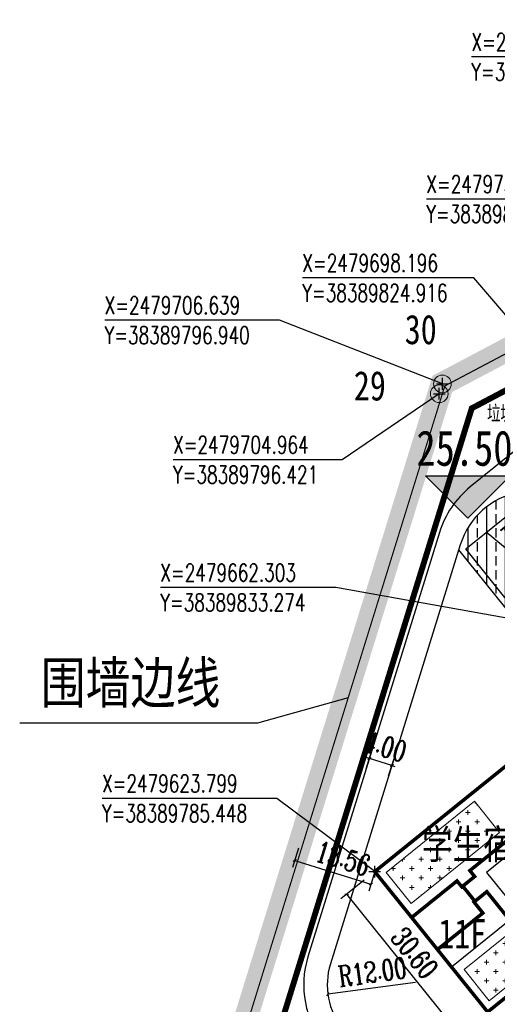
# Model space of a CAD drawing. Extents: x 38389316 to 38391210, y 2479116 to 2480544.
# Tile 10 of 68: x 38389725 to 38389806, y 2479601 to 2479768. Entities that reach past the tile are written whole.
import ezdxf
from ezdxf.enums import TextEntityAlignment as Align

# ---------------------------------------------------------------- set-up
doc = ezdxf.new("R2010")
doc.units = 0
doc.header["$LTSCALE"] = 2
for name, pattern in [('0', [0]), ('CENTER2', [1.125, 0.75, -0.125, 0.125, -0.125]), ('DASH', [0.35, 0.25, -0.1]), ('X2', [10, 8, -2])]:
    doc.linetypes.add(name, pattern=pattern)
doc.layers.get('0').update_dxf_attribs({"linetype": 'CONTINUOUS', "lineweight": 9})
doc.layers.get('Defpoints').update_dxf_attribs({"linetype": 'CONTINUOUS', "lineweight": 9})
for name, color, linetype in [('0-lunkuo', 7, 'CONTINUOUS'), ('DIM_COOR', 3, 'CONTINUOUS'), ('DIM_ELEV', 3, 'CONTINUOUS'), ('DIM_SYMB', 3, 'CONTINUOUS'), ('hongxian', 1, 'CONTINUOUS'), ('PUB_TEXT', 7, 'CONTINUOUS'), ('u-road', 4, 'CONTINUOUS'), ('围墙', 7, 'CENTER2'), ('建筑占地', 3, 'CONTINUOUS'), ('建筑轮廓', 2, 'CONTINUOUS'), ('文字', 7, 'CONTINUOUS'), ('道路', 33, 'CONTINUOUS')]:
    doc.layers.add(name, color=color, linetype=linetype)
for name, color, linetype, lineweight in [('尺寸标注', 7, 'CONTINUOUS', 9), ('屋顶绿化线', 126, 'CONTINUOUS', 9), ('建筑控制线', 6, '0', 9), ('规划坐标', 7, 'CONTINUOUS', 9)]:
    doc.layers.add(name, color=color, linetype=linetype, lineweight=lineweight)
doc.styles.add('-宋体', font='txt', dxfattribs={"width": 0.8})
doc.styles.add('_TCH_DIM', font='SIMPLEX', dxfattribs={"bigfont": 'GBCBIG'})
doc.styles.add('_TCH_LABEL_T3', font='COMPLEX', dxfattribs={"width": 0.705882, "bigfont": 'GBCBIG'})
doc.styles.add('中等线体', font='txt', dxfattribs={"width": 0.8})
doc.styles.add('宋体', font='txt', dxfattribs={"width": 0.8, "height": 8})
doc.dimstyles.new('_TCH_ARCH_M_M&&1', dxfattribs={"dimtxt": 1.275, "dimasz": 0.5, "dimexe": 1.25, "dimexo": 1.5, "dimgap": 0.6125, "dimtad": 1, "dimzin": 1, "dimdsep": 46, "dimtxsty": '_TCH_LABEL_T3', "dimblk": 'ARCHTICK', "dimcen": 0.09, "dimclrt": 7, "dimazin": 2, "dimtfac": 1, "dimtix": 1, "dimtmove": 2, "dimatfit": 3, "dimfxl": 1, "dimtolj": 1, "dimtzin": 0, "dimarcsym": 0})

# ---------------------------------------------------------------- blocks, each defined once
blk = doc.blocks.new('_ArchTick')
at = {"color": 0, "linetype": 'ByBlock', "const_width": 0.4}
blk.add_lwpolyline([(-0.5, -0.5), (0.5, 0.5)], dxfattribs=at)
blk = doc.blocks.new('*D108')
at = {"layer": 'Defpoints', "color": 0}
for p in [(38389772.94, 2479629.25), (38389785.89, 2479625.23), (38389784.79, 2479621.69)]:
    blk.add_point(p, dxfattribs=at)
at = {"layer": '尺寸标注', "color": 0, "lineweight": -2}
for p, q in [((38389772.5, 2479627.81), (38389771.48, 2479624.51)), ((38389771.85, 2479625.71), (38389784.79, 2479621.69)), ((38389785.45, 2479623.8), (38389784.42, 2479620.5))]:
    blk.add_line(p, q, dxfattribs=at)
at = {"layer": '尺寸标注', "color": 0, "lineweight": -2, "xscale": 0.5, "yscale": 0.5, "zscale": 0.5}
for p, rotation in [((38389771.85, 2479625.71), 162.7728048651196), ((38389784.79, 2479621.69), 342.7728048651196)]:
    blk.add_blockref('_ArchTick', p, dxfattribs=dict(at, rotation=rotation))
at = {"layer": '尺寸标注', "color": 7, "insert": (38389780.08, 2479626.03), "char_height": 3.5, "attachment_point": 5, "rotation": 342.7728, "style": '_TCH_LABEL_T3'}
blk.add_mtext('\\A1;13.56', dxfattribs=at)
blk = doc.blocks.new('*D113')
at = {"layer": 'Defpoints', "color": 0}
for p in [(38389853.09, 2479637.69), (38389805.26, 2479599.19), (38389808.59, 2479595.06)]:
    blk.add_point(p, dxfattribs=at)
at = {"layer": '尺寸标注', "color": 0, "lineweight": -2}
for p, q in [((38389854.03, 2479636.53), (38389857.2, 2479632.59)), ((38389856.41, 2479633.56), (38389808.59, 2479595.06)), ((38389806.2, 2479598.02), (38389809.37, 2479594.08))]:
    blk.add_line(p, q, dxfattribs=at)
at = {"layer": '尺寸标注', "color": 0, "lineweight": -2, "xscale": 0.5, "yscale": 0.5, "zscale": 0.5}
for p, rotation in [((38389856.41, 2479633.56), 38.8364706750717), ((38389808.59, 2479595.06), 218.8364706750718)]:
    blk.add_blockref('_ArchTick', p, dxfattribs=dict(at, rotation=rotation))
at = {"layer": '尺寸标注', "color": 7, "insert": (38389829.37, 2479615.32), "char_height": 3.5, "attachment_point": 5, "rotation": 38.8365, "style": '_TCH_LABEL_T3'}
blk.add_mtext('\\A1;61.40', dxfattribs=at)
blk = doc.blocks.new('*D115')
at = {"layer": 'Defpoints', "color": 0}
for p in [(38389784.8, 2479623.28), (38389803.99, 2479599.44), (38389799.86, 2479596.12)]:
    blk.add_point(p, dxfattribs=at)
at = {"layer": '尺寸标注', "color": 0, "lineweight": -2}
for p, q in [((38389783.63, 2479622.34), (38389779.7, 2479619.17)), ((38389780.67, 2479619.95), (38389799.86, 2479596.12)), ((38389802.82, 2479598.5), (38389798.89, 2479595.33))]:
    blk.add_line(p, q, dxfattribs=at)
at = {"layer": '尺寸标注', "color": 0, "lineweight": -2, "xscale": 0.5, "yscale": 0.5, "zscale": 0.5}
for p, rotation in [((38389780.67, 2479619.95), 128.8364705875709), ((38389799.86, 2479596.12), 308.8364705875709)]:
    blk.add_blockref('_ArchTick', p, dxfattribs=dict(at, rotation=rotation))
at = {"layer": '尺寸标注', "color": 7, "insert": (38389792.22, 2479609.99), "char_height": 3.5, "attachment_point": 5, "rotation": 308.8365, "style": '_TCH_LABEL_T3'}
blk.add_mtext('\\A1;30.60', dxfattribs=at)
blk = doc.blocks.new('_J1DYT')
at = {"layer": '0-lunkuo'}
for p, q in [((0, 0), (0, 1500)), ((2800, 1500), (0, 1500)), ((1400, 0), (1400, 1500)), ((2800, 0), (2800, 1500)), ((0, 1050), (580, 930)), ((2800, 1050), (2220, 930)), ((130, 840), (120, 840)), ((120, 660), (120, 840)), ((130, 660), (130, 840)), ((580, 570), (580, 930)), ((2220, 570), (2220, 930)), ((2670, 840), (2680, 840)), ((2670, 660), (2670, 840)), ((2680, 660), (2680, 840)), ((148, 755), (130, 755)), ((148, 750), (130, 750)), ((148, 745), (130, 745)), ((2652, 755), (2670, 755)), ((2652, 750), (2670, 750)), ((2652, 745), (2670, 745)), ((580, 570), (0, 450)), ((130, 660), (120, 660)), ((2220, 570), (2800, 450)), ((2670, 660), (2680, 660)), ((2800, 0), (0, 0))]:
    blk.add_line(p, q, dxfattribs=at)
for centre, radius in [((580, 750), 180), ((1400, 750), 180), ((2220, 750), 180), ((178, 750), 30), ((2622, 750), 30)]:
    blk.add_circle(centre, radius, dxfattribs=at)
at = {"layer": '0-lunkuo', "flags": 9}
for tag in ['XSIZE', 'YSIZE']:
    blk.add_attdef(tag, (0, 0), '', height=0.5, rotation=0, dxfattribs=at)
blk = doc.blocks.new('hyvahavb')
at = {"layer": 'DIM_ELEV'}
blk.add_hatch(color=10, dxfattribs=at).paths.add_polyline_path([(-173.18, -4360.83), (-182.18, -4351.83), (-164.18, -4351.83)])
at = {"layer": 'DIM_ELEV', "color": 10}
for p, q in [((-173.18, -4360.83), (-182.18, -4351.83)), ((-182.18, -4351.83), (-164.18, -4351.83)), ((-173.18, -4360.83), (-164.18, -4351.83))]:
    blk.add_line(p, q, dxfattribs=at)
blk = doc.blocks.new('*D151')
at = {"layer": 'Defpoints', "color": 0}
for p in [(38389789.37, 2479604.57), (38389777.48, 2479602.97)]:
    blk.add_point(p, dxfattribs=at)
at = {"layer": '尺寸标注', "color": 0, "lineweight": -2}
blk.add_line((38389792.35, 2479604.97), (38389777.48, 2479602.97), dxfattribs=at)
at = {"layer": '尺寸标注', "color": 0, "lineweight": -2, "xscale": 0.5, "yscale": 0.5, "zscale": 0.5, "rotation": 187.6734787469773}
blk.add_blockref('_ArchTick', (38389777.48, 2479602.97), dxfattribs=at)
at = {"layer": '尺寸标注', "color": 7, "insert": (38389785.04, 2479606.76), "char_height": 3.5, "attachment_point": 5, "rotation": 7.6735, "style": '_TCH_LABEL_T3'}
blk.add_mtext('\\A1;R12.00', dxfattribs=at)
blk = doc.blocks.new('*D177')
at = {"layer": 'Defpoints', "color": 0}
for p in [(38389784.54, 2479643.01), (38389783.55, 2479639.81), (38389787.37, 2479638.63)]:
    blk.add_point(p, dxfattribs=at)
at = {"layer": '尺寸标注', "color": 0, "lineweight": -2}
for p, q in [((38389783.99, 2479641.24), (38389784.91, 2479644.2)), ((38389784.54, 2479643.01), (38389784.06, 2479643.16)), ((38389788.36, 2479641.83), (38389784.54, 2479643.01)), ((38389787.81, 2479640.06), (38389788.73, 2479643.02)), ((38389788.36, 2479641.83), (38389788.84, 2479641.68))]:
    blk.add_line(p, q, dxfattribs=at)
at = {"layer": '尺寸标注', "color": 0, "lineweight": -2, "xscale": 0.5, "yscale": 0.5, "zscale": 0.5}
for p, rotation in [((38389784.54, 2479643.01), 342.7728047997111), ((38389788.36, 2479641.83), 162.7728047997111)]:
    blk.add_blockref('_ArchTick', p, dxfattribs=dict(at, rotation=rotation))
at = {"layer": '尺寸标注', "color": 7, "insert": (38389787.26, 2479645.05), "char_height": 3.5, "attachment_point": 5, "rotation": 342.7728, "style": '_TCH_LABEL_T3'}
blk.add_mtext('\\A1;4.00', dxfattribs=at)
blk = doc.blocks.new('A$C2E447AAB')
at = {"layer": '屋顶绿化线'}
h = blk.add_hatch(dxfattribs=at)
h.set_pattern_fill('CROSS', color=256, scale=1000, angle=-38.83663, style=0)
h.set_pattern_definition([(321.1633732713, (-31458211856.3, 22142864598), (2232.08711157, 241.0386408), [793.75, -2381.25]), (51.1633732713, (-31458211796.1, 22142864040), (-241.0386408, 2232.08711157), [793.75, -2381.25])])
h.paths.add_polyline_path([(19300, 21180), (0, 21180), (0, 27960), (19300, 27960)])
edge = h.paths.add_edge_path()
edge.add_line((59000, 0), (0, 0))
edge.add_line((0, 0), (0, 6780))
edge.add_line((0, 6780), (59000, 6780))
edge.add_line((59000, 6780), (59000, 0))
for points in [[(19300, 21180), (0, 21180), (0, 27960), (19300, 27960)], [(59000, 0), (0, 0), (0, 6780), (59000, 6780)]]:
    blk.add_lwpolyline(points, close=True, dxfattribs=at)
blk = doc.blocks.new('A$C40693934')
at = {"layer": '建筑轮廓', "const_width": 600, "flags": 128}
for points in [[(61400, 30600), (0, 30600), (0, 17000), (9900, 17000), (9900, 14600), (10100, 14600), (12700, 14600), (12700, 20600), (40500, 20600), (40500, 10000), (12700, 10000), (12700, 11300), (10100, 11300), (9900, 11300), (9900, 10000), (0, 10000), (0, 0), (61400, 0), (61400, 10600), (57600, 10600), (57600, 10000), (50900, 10000), (50900, 20600), (57600, 20600), (57600, 20000), (61400, 20000)], [(0, 30600), (0, 0), (61400, 0), (61400, 30600)], [(12700, 20600), (12700, 14600), (10100, 14600), (10100, 11300), (12700, 11300), (12700, 10000), (36000, 10000), (36000, 20600)]]:
    blk.add_lwpolyline(points, close=True, dxfattribs=at)
at = {"layer": '建筑轮廓', "flags": 128}
for points in [[(0, 20800), (0, 17000), (9900, 17000), (9900, 14600), (12700, 14600), (12700, 20800)], [(42900, 20800), (50900, 20800), (50900, 15900), (42900, 15900)]]:
    blk.add_lwpolyline(points, close=True, dxfattribs=at)

msp = doc.modelspace()

# ---------------------------------------------------------------- hatches: boundary and pattern name
at = {"layer": '道路', "ltscale": 1.5}
h = msp.add_hatch(dxfattribs=at)
h.set_pattern_fill('ANSI33', color=256, angle=45, style=0)
h.set_pattern_definition([(90, (0, 0), (-3.175, 7e-16), []), (90, (1.5875, 1.5875), (-3.175, 7e-16), [1.5875, -0.79375])])
edge = h.paths.add_edge_path()
edge.add_line((38389799.725, 2479678.477), (38389818.31, 2479655.391))
edge.add_line((38389818.31, 2479655.391), (38389831.545, 2479666.046))
edge.add_line((38389831.545, 2479666.046), (38389813.531, 2479688.422))
edge.add_arc((38389812.403, 2479675.471), 13, 85.02319, 162.77283)
edge.add_line((38389799.986, 2479679.321), (38389799.725, 2479678.477))

# ---------------------------------------------------------------- linework, layer by layer
at = {"layer": 'DIM_COOR', "color": 3}
for p, q in [((38389831.584, 2479762.172), (38389801.884, 2479762.172)), ((38389823.929, 2479738.033), (38389794.229, 2479738.033)), ((38389802.304, 2479724.627), (38389773.154, 2479724.627)), ((38389824.916, 2479698.196), (38389802.304, 2479724.627)), ((38389769.249, 2479717.451), (38389739.549, 2479717.451)), ((38389796.94, 2479706.639), (38389769.249, 2479717.451)), ((38389795.94, 2479706.639), (38389797.94, 2479706.639)), ((38389796.94, 2479705.639), (38389796.94, 2479707.639)), ((38389796.421, 2479704.964), (38389779.891, 2479693.754)), ((38389795.421, 2479704.964), (38389797.421, 2479704.964)), ((38389796.421, 2479703.964), (38389796.421, 2479705.964)), ((38389779.891, 2479693.754), (38389751.181, 2479693.754)), ((38389778.827, 2479672.05), (38389749.017, 2479672.05)), ((38389833.274, 2479662.303), (38389778.827, 2479672.05)), ((38389768.807, 2479636.232), (38389739.107, 2479636.232)), ((38389785.448, 2479623.799), (38389768.807, 2479636.232)), ((38389785.448, 2479622.799), (38389785.448, 2479624.799)), ((38389784.448, 2479623.799), (38389786.448, 2479623.799))]:
    msp.add_line(p, q, dxfattribs=at)
at = {"layer": 'DIM_SYMB', "color": 0, "flags": 128}
msp.add_lwpolyline([(38389780.928, 2479653.309), (38389765.512, 2479649.011), (38389725.102, 2479649.011)], dxfattribs=at)
at = {"layer": 'hongxian', "linetype": 'CENTER2', "ltscale": 10, "const_width": 4, "flags": 128}
msp.add_lwpolyline([(38389895.821, 2480028.193), (38389931.464, 2480063.836), (38389967.107, 2480099.478), (38390034.514, 2480012.704), (38390085.513, 2479951.337), (38390109.125, 2479922.008), (38390099.174, 2479835.353), (38390090.018, 2479755.614), (38390089.574, 2479753.321), (38390087.685, 2479746.141), (38390087.168, 2479744.568), (38390086.821, 2479743.508), (38390085.995, 2479741.198), (38390084.384, 2479737.279), (38390082.352, 2479732.869), (38390079.285, 2479727.323), (38390075.397, 2479721.295), (38390071.094, 2479715.722), (38390066.159, 2479710.286), (38390059.432, 2479704.206), (38390057.516, 2479702.804), (38390006.515, 2479673.75), (38389771.971, 2479540.139), (38389769.573, 2479540.772), (38389767.541, 2479540.37), (38389758.715, 2479556.815), (38389776.68, 2479567.049), (38389761.772, 2479593.219), (38389796.421, 2479704.964), (38389796.94, 2479706.639), (38389842.037, 2479730.453), (38389853.283, 2479766.864), (38389829.5, 2479811.903), (38389838.213, 2479840.143), (38389838.15, 2479841.287), (38389843.69, 2479859.24), (38389845.083, 2479858.07), (38389849.696, 2479873.099), (38389860.511, 2479908.069), (38389859.262, 2479908.421), (38389858.906, 2479908.553), (38389859.977, 2479912.025), (38389862.629, 2479920.62)], close=True, dxfattribs=at)
at = {"layer": 'u-road', "flags": 128}
for points in [[(38389853.73, 2479731.022), (38389801.693, 2479689.129, 0.1491663), (38389796.445, 2479681.404), (38389774.09, 2479609.311, 0.2496239), (38389776.91, 2479594.539), (38389791.638, 2479576.245, 0.3672763), (38389811.981, 2479572.353), (38389847.782, 2479592.613)], [(38389845.81, 2479596.093, -0.0650109), (38389865.009, 2479603.876, 0.5441439), (38389871.326, 2479623.012), (38389822.529, 2479683.623, 0.6004809), (38389799.986, 2479679.321), (38389777.911, 2479608.126, 0.2496239), (38389780.025, 2479597.047), (38389794.753, 2479578.753, 0.3672763), (38389810.011, 2479575.834), (38389845.812, 2479596.094)]]:
    msp.add_lwpolyline(points, format="xyb", dxfattribs=at)
at = {"layer": '围墙', "linetype": 'DASH', "ltscale": 6, "const_width": 0.2, "flags": 128}
msp.add_lwpolyline([(38389830.899, 2479810.324), (38389853.822, 2479766.914), (38389842.454, 2479730.108), (38389797.356, 2479706.293), (38389762.314, 2479593.278), (38389777.362, 2479566.862)], dxfattribs=at)
at = {"layer": '建筑占地', "color": 6, "flags": 128}
for points in [[(38389785.443, 2479623.806), (38389833.27, 2479662.309), (38389852.459, 2479638.473), (38389804.631, 2479599.97)], [(38389804.498, 2479620.393), (38389808.261, 2479615.719), (38389826.408, 2479630.331), (38389819.761, 2479638.588), (38389801.612, 2479623.977), (38389802.427, 2479622.964), (38389800.402, 2479621.333), (38389802.473, 2479618.762)]]:
    msp.add_lwpolyline(points, close=True, dxfattribs=at)
at = {"layer": '建筑控制线', "linetype": 'X2', "const_width": 1, "flags": 128}
msp.add_lwpolyline([(38390101.436, 2479907.64), (38390093.2, 2479835.926), (38390093.199, 2479835.913), (38390084.084, 2479756.528), (38390083.721, 2479754.656), (38390081.928, 2479747.841), (38390081.531, 2479746.63), (38390081.526, 2479746.618), (38390081.144, 2479745.452), (38390080.392, 2479743.35), (38390078.882, 2479739.676), (38390076.995, 2479735.58), (38390074.133, 2479730.404), (38390070.493, 2479724.761), (38390066.491, 2479719.578), (38390061.916, 2479714.539), (38390055.639, 2479708.865), (38390054.249, 2479707.848), (38390027.126, 2479692.397), (38390027.105, 2479692.384), (38389771.132, 2479546.566), (38389771.008, 2479546.599), (38389766.768, 2479554.497), (38389784.863, 2479564.805), (38389768.274, 2479593.928), (38389801.936, 2479702.492), (38389847.036, 2479726.308), (38389859.749, 2479767.468), (38389835.966, 2479812.508), (38389844.445, 2479839.99)], dxfattribs=at)
at = {"layer": '规划坐标', "color": 7, "linetype": 'Continuous'}
for centre in [(38389796.94, 2479706.639), (38389796.421, 2479704.964)]:
    msp.add_circle(centre, 1.5, dxfattribs=at)
at = {"layer": '道路', "linetype": 'DASH', "ltscale": 1.5, "const_width": 0.1, "flags": 128}
msp.add_lwpolyline([(38389799.725, 2479678.477), (38389818.31, 2479655.391), (38389831.545, 2479666.046), (38389813.531, 2479688.422, 0.3528896), (38389799.986, 2479679.321)], format="xyb", close=True, dxfattribs=at)
at = {"layer": '道路', "flags": 128}
msp.add_lwpolyline([(38389813.531, 2479688.422), (38389831.545, 2479666.047), (38389818.31, 2479655.391), (38389799.725, 2479678.477)], dxfattribs=at)
msp.add_lwpolyline([(38389819.846, 2479636.087), (38389804.423, 2479623.67), (38389808.562, 2479618.529), (38389823.985, 2479630.946)], close=True, dxfattribs=at)

# ---------------------------------------------------------------- block references
at = {"layer": '0-lunkuo', "xscale": 0.01, "yscale": 0.01, "zscale": 0.01, "rotation": 308.8366193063}
msp.add_blockref('_J1DYT', (38389800.903, 2479678.608), dxfattribs=at)
at = {"layer": 'DIM_ELEV', "color": 10, "xscale": 0.7999999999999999, "yscale": 0.7999999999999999, "zscale": 0.7999999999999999}
msp.add_blockref('hyvahavb', (38389939.81, 2483172.473), dxfattribs=at)
at = {"layer": '屋顶绿化线', "xscale": 0.001, "yscale": 0.001, "zscale": 0.001, "rotation": 38.83662672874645}
msp.add_blockref('A$C2E447AAB', (38389804.901, 2479601.871), dxfattribs=at)
at = {"layer": '建筑轮廓', "xscale": -0.001, "yscale": 0.001, "zscale": 0.001, "rotation": 218.836627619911}
msp.add_blockref('A$C40693934', (38389785.449, 2479623.801), dxfattribs=at)

# ---------------------------------------------------------------- texts
at = {"layer": 'DIM_ELEV', "color": 10, "style": '-宋体', "width": 0.8}
msp.add_text('25.50', height=6, rotation=0.00001, dxfattribs=at).set_placement((38389792.532, 2479692.728))
at = {"layer": 'DIM_SYMB', "color": 0, "style": '宋体', "width": 0.8}
msp.add_text('围墙边线', height=7, dxfattribs=at).set_placement((38389743.947, 2479652.397), align=Align.CENTER)
at = {"layer": 'PUB_TEXT', "color": 7, "style": '_TCH_DIM', "width": 0.705882}
for s, p in [('X=2479766.864', (38389801.884, 2479763.222)), ('Y=38389853.283', (38389801.884, 2479758.147)), ('X=2479730.453', (38389794.229, 2479739.083)), ('Y=38389842.037', (38389794.229, 2479734.008)), ('X=2479706.639', (38389739.549, 2479718.501)), ('Y=38389796.940', (38389739.549, 2479713.426)), ('X=2479704.964', (38389751.181, 2479694.804)), ('Y=38389796.421', (38389751.181, 2479689.729))]:
    msp.add_text(s, height=2.975, rotation=0.00001, dxfattribs=at).set_placement(p)
for s, p in [('X=2479698.196', (38389773.154, 2479725.677)), ('Y=38389824.916', (38389773.154, 2479720.602)), ('X=2479662.303', (38389749.017, 2479673.1)), ('Y=38389833.274', (38389749.017, 2479668.025)), ('X=2479623.799', (38389739.107, 2479637.282)), ('Y=38389785.448', (38389739.107, 2479632.207))]:
    msp.add_text(s, height=2.975, dxfattribs=at).set_placement(p)
at = {"layer": '文字', "style": '中等线体'}
for s, height, width, p in [('垃圾收集点02', 2.5, 0.7, (38389804.539, 2479700.423)), ('学生宿舍A3', 5, 0.8, (38389793.467, 2479625.953)), ('11F', 5, 0.8, (38389796.232, 2479610.751))]:
    msp.add_text(s, height=height, dxfattribs=dict(at, width=width)).set_placement(p)
at = {"layer": '规划坐标', "color": 7, "linetype": 'Continuous', "style": '宋体', "width": 0.8}
for s, p in [('30', (38389793.264, 2479715.844)), ('29', (38389784.619, 2479706.284))]:
    msp.add_text(s, height=5, dxfattribs=at).set_placement(p, align=Align.MIDDLE)

# ---------------------------------------------------------------- dimensions: what is measured, and where the dimension line sits
at = {"layer": '尺寸标注', "color": 3}
dim = msp.add_aligned_dim(p1=(38389787.368, 2479638.627), p2=(38389783.548, 2479639.812), distance=-3.35, dimstyle='_TCH_ARCH_M_M&&1', override={"dimtxt": 3.5, "dimgap": 1}, dxfattribs=at)
dim.commit()
dim.dimension.update_dxf_attribs({"geometry": '*D177', "text_midpoint": (38389787.265, 2479645.045)})
for base, p1, p2, angle, picture, middle in [((38389808.587, 2479595.057), (38389853.087, 2479637.694), (38389805.26, 2479599.19), 218.83647, '*D113', (38389829.373, 2479615.323)), ((38389784.794, 2479621.692), (38389772.943, 2479629.247), (38389785.892, 2479625.232), 342.7728, '*D108', (38389780.079, 2479626.033)), ((38389799.859, 2479596.117), (38389784.802, 2479623.279), (38389803.991, 2479599.444), 308.83647, '*D115', (38389792.218, 2479609.993))]:
    dim = msp.add_linear_dim(base=base, p1=p1, p2=p2, angle=angle, dimstyle='_TCH_ARCH_M_M&&1', override={"dimtxt": 3.5, "dimgap": 1}, dxfattribs=at)
    dim.commit()
    dim.dimension.update_dxf_attribs({"geometry": picture, "text_midpoint": middle, "dimtype": 129})
dim = msp.add_radius_dim(center=(38389789.373, 2479604.572), mpoint=(38389777.48, 2479602.97), dimstyle='_TCH_ARCH_M_M&&1', override={"dimtxt": 3.5, "dimexe": 3, "dimexo": 3, "dimgap": 1, "dimtmove": 0}, dxfattribs=at)
dim.commit()
dim.dimension.update_dxf_attribs({"geometry": '*D151', "text_midpoint": (38389785.408, 2479604.038), "dimtype": 132})

doc.saveas('drawing.dxf')
